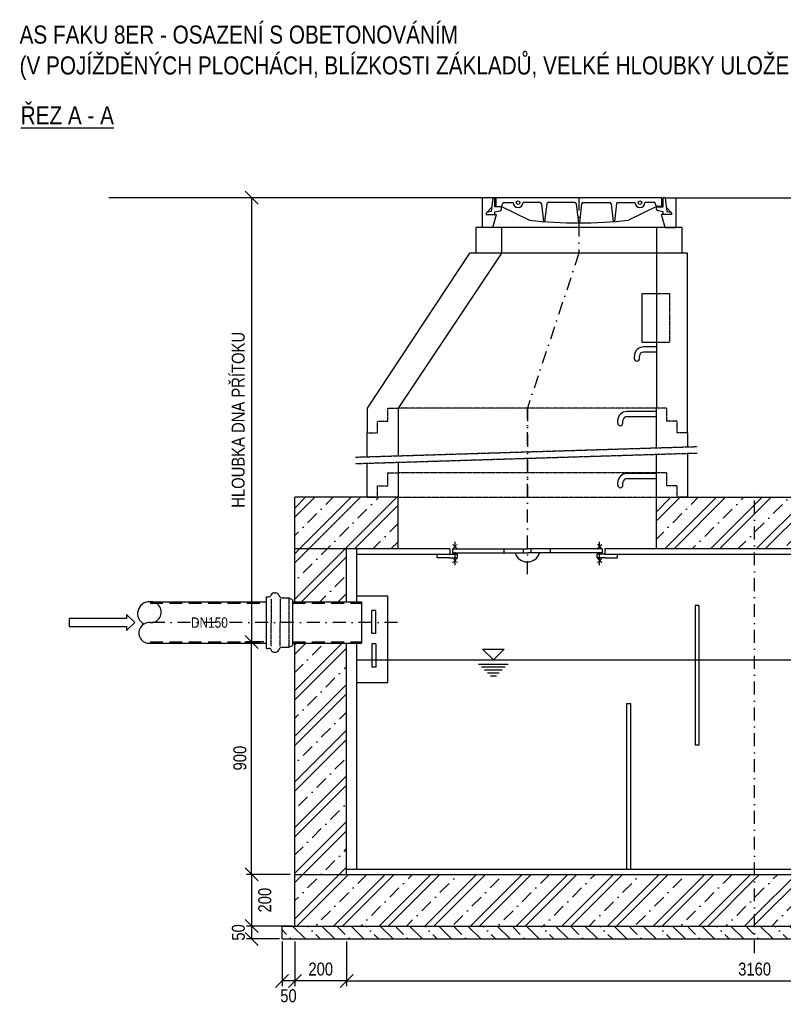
# Model space of a CAD drawing. Header units: millimetres. Extents: x 1 to 417021, y 3 to 99846.
# Tile 26 of 53: x 316454 to 319410, y 96034 to 99846. Entities that reach past the tile are written whole.
import ezdxf
from ezdxf.enums import TextEntityAlignment as Align

# ---------------------------------------------------------------- set-up
doc = ezdxf.new("R2010")
doc.units = ezdxf.units.MM
doc.linetypes.add('DASHDOT', pattern=[1, 0.5, -0.25, 0, -0.25])
doc.linetypes.add('DASHED', pattern=[0.75, 0.5, -0.25])
doc.layers.get('Defpoints').update_dxf_attribs({"color": 6, "lineweight": 5})
for name, color, linetype in [('AS-Koty', 4, 'Continuous'), ('AS-Nevid', 241, 'DASHED'), ('AS-Obrys', 7, 'Continuous'), ('AS-Osy', 4, 'DASHDOT'), ('AS-Srafy', 4, 'Continuous'), ('AS-Text', 7, 'Continuous')]:
    doc.layers.add(name, color=color, linetype=linetype)
doc.styles.add('ROMANS', font='ARIALN.TTF')
doc.styles.get("Standard").update_dxf_attribs({"font": 'arial.ttf'})
doc.dimstyles.new('K25', dxfattribs={"dimtxt": 50, "dimasz": 50, "dimexe": 20, "dimexo": 10, "dimgap": 20, "dimtad": 1, "dimdec": 0, "dimzin": 0, "dimtxsty": 'ROMANS', "dimblk": 'OBLIQUE', "dimcen": -40, "dimclrd": 4, "dimclre": 4, "dimclrt": 7, "dimadec": 0, "dimazin": 0, "dimtfac": 1, "dimtdec": 0, "dimtofl": 0, "dimtmove": 2, "dimatfit": 3, "dimldrblk": 'OBLIQUE', "dimfxl": 1, "dimtolj": 1, "dimarcsym": 0})
pattern_1 = [(45, (309878.48, 107815.45), (-88.3883, 88.3883), []), (45, (309913.84, 107815.45), (-88.3883, 88.3883), []), (45, (309984.55, 107815.45), (-53.033, 123.7437), [50, -25, 0, -25])]
pattern_2 = [(135, (309878.48, 107815.45), (-56.56854, -56.56854), []), (135, (309878.48, 107872.02), (-84.8528, -28.28427), [40, -20, 0, -20])]

# ---------------------------------------------------------------- blocks, each defined once
blk = doc.blocks.new('_Oblique')
at = {"color": 0, "linetype": 'ByBlock', "lineweight": -2}
blk.add_line((-0.5, -0.5), (0.5, 0.5), dxfattribs=at)
blk = doc.blocks.new('*D146')
at = {"layer": 'AS-Koty', "color": 4, "linetype": 'Continuous', "lineweight": -2, "transparency": 16777216}
for p, q in [((317325.7, 97436.9), (317371.8, 97436.9)), ((317351.8, 96536.9), (317351.8, 97436.9)), ((317501.2, 96536.9), (317331.8, 96536.9))]:
    blk.add_line(p, q, dxfattribs=at)
at = {"layer": 'Defpoints', "color": 0, "linetype": 'Continuous', "transparency": 16777216}
for p in [(317315.7, 97436.9), (317351.8, 97436.9), (317511.2, 96536.9)]:
    blk.add_point(p, dxfattribs=at)
at = {"layer": 'AS-Koty', "color": 4, "linetype": 'Continuous', "lineweight": -2, "transparency": 16777216, "xscale": 50, "yscale": 50, "zscale": 50}
for p, rotation in [((317351.8, 97436.9), 90), ((317351.8, 96536.9), 270)]:
    blk.add_blockref('_Oblique', p, dxfattribs=dict(at, rotation=rotation))
at = {"layer": 'AS-Koty', "color": 7, "linetype": 'Continuous', "transparency": 16777216, "insert": (317306.3, 96986.9), "char_height": 50, "attachment_point": 5, "rotation": 90, "style": 'ROMANS'}
blk.add_mtext('\\A1;900', dxfattribs=at)
blk = doc.blocks.new('ACTRIX_1')
at = {"color": 7, "linetype": 'Continuous', "ltscale": 25.4}
for p, q in [((28.75, 3.12), (0, 3.12)), ((35, 0), (28.75, 6.25)), ((28.75, 6.25), (28.75, 3.12)), ((28.75, -6.25), (35, 0)), ((0, -3.12), (28.75, -3.12)), ((28.75, -3.12), (28.75, -6.25))]:
    blk.add_line(p, q, dxfattribs=at)
at = {"layer": 'AS-Text', "linetype": 'Continuous', "ltscale": 25.4, "flags": 128}
blk.add_lwpolyline([(-15.67, -3.12), (28.75, -3.12), (28.75, -6.25), (35, 0), (28.75, 6.25), (28.75, 3.12), (-15.67, 3.12)], close=True, dxfattribs=at)
at = {"flags": 1}
blk.add_attdef('Text', (0, 0), '', height=0.125, dxfattribs=at)
blk = doc.blocks.new('*D147')
at = {"layer": 'AS-Koty', "color": 4, "linetype": 'Continuous', "lineweight": -2, "transparency": 16777216}
for p, q in [((317719.3, 96276.9), (317719.3, 96104.3)), ((320879.3, 96276.9), (320879.3, 96104.3)), ((317719.3, 96124.3), (320879.3, 96124.3))]:
    blk.add_line(p, q, dxfattribs=at)
at = {"layer": 'Defpoints', "color": 0, "linetype": 'Continuous', "transparency": 16777216}
for p in [(317719.3, 96286.9), (320879.3, 96286.9), (320879.3, 96124.3)]:
    blk.add_point(p, dxfattribs=at)
at = {"layer": 'AS-Koty', "color": 4, "linetype": 'Continuous', "lineweight": -2, "transparency": 16777216, "xscale": 50, "yscale": 50, "zscale": 50, "rotation": 180}
blk.add_blockref('_Oblique', (317719.3, 96124.3), dxfattribs=at)
at = {"layer": 'AS-Koty', "color": 4, "linetype": 'Continuous', "lineweight": -2, "transparency": 16777216, "xscale": 50, "yscale": 50, "zscale": 50}
blk.add_blockref('_Oblique', (320879.3, 96124.3), dxfattribs=at)
at = {"layer": 'AS-Koty', "color": 7, "linetype": 'Continuous', "transparency": 16777216, "insert": (319299.3, 96169.8), "char_height": 50, "attachment_point": 5, "style": 'ROMANS'}
blk.add_mtext('\\A1;3160', dxfattribs=at)
blk = doc.blocks.new('*D133')
at = {"layer": 'AS-Koty', "color": 4, "lineweight": -2, "transparency": 16777216}
for p, q in [((317519.3, 96276.9), (317519.3, 96104.3)), ((317719.3, 96276.9), (317719.3, 96104.3)), ((317719.3, 96124.3), (317519.3, 96124.3))]:
    blk.add_line(p, q, dxfattribs=at)
at = {"layer": 'Defpoints', "color": 0, "transparency": 16777216}
for p in [(317519.3, 96286.9), (317719.3, 96286.9), (317519.3, 96124.3)]:
    blk.add_point(p, dxfattribs=at)
at = {"layer": 'AS-Koty', "color": 4, "lineweight": -2, "transparency": 16777216, "xscale": 50, "yscale": 50, "zscale": 50, "rotation": 180}
blk.add_blockref('_Oblique', (317519.3, 96124.3), dxfattribs=at)
at = {"layer": 'AS-Koty', "color": 4, "lineweight": -2, "transparency": 16777216, "xscale": 50, "yscale": 50, "zscale": 50}
blk.add_blockref('_Oblique', (317719.3, 96124.3), dxfattribs=at)
at = {"layer": 'AS-Koty', "color": 7, "transparency": 16777216, "insert": (317619.3, 96169.8), "char_height": 50, "attachment_point": 5, "style": 'ROMANS'}
blk.add_mtext('\\A1;200', dxfattribs=at)
blk = doc.blocks.new('*D156')
at = {"layer": 'AS-Koty', "color": 4, "lineweight": -2, "transparency": 16777216}
for p, q in [((317469.3, 96276.9), (317469.3, 96104.3)), ((317519.3, 96276.9), (317519.3, 96104.3)), ((317519.3, 96124.3), (317469.3, 96124.3))]:
    blk.add_line(p, q, dxfattribs=at)
at = {"layer": 'Defpoints', "color": 0, "transparency": 16777216}
for p in [(317469.3, 96286.9), (317519.3, 96286.9), (317469.3, 96124.3)]:
    blk.add_point(p, dxfattribs=at)
at = {"layer": 'AS-Koty', "color": 4, "lineweight": -2, "transparency": 16777216, "xscale": 50, "yscale": 50, "zscale": 50, "rotation": 180}
blk.add_blockref('_Oblique', (317469.3, 96124.3), dxfattribs=at)
at = {"layer": 'AS-Koty', "color": 4, "lineweight": -2, "transparency": 16777216, "xscale": 50, "yscale": 50, "zscale": 50}
blk.add_blockref('_Oblique', (317519.3, 96124.3), dxfattribs=at)
at = {"layer": 'AS-Koty', "color": 7, "transparency": 16777216, "insert": (317494.3, 96066.5), "char_height": 50, "attachment_point": 5, "style": 'ROMANS'}
blk.add_mtext('\\A1;50', dxfattribs=at)
blk = doc.blocks.new('*D157')
at = {"layer": 'AS-Koty', "color": 4, "lineweight": -2, "transparency": 16777216}
for p, q in [((317501.2, 96536.9), (317331.8, 96536.9)), ((317351.8, 96536.9), (317351.8, 96336.9)), ((317509.3, 96336.9), (317331.8, 96336.9))]:
    blk.add_line(p, q, dxfattribs=at)
at = {"layer": 'Defpoints', "color": 0, "transparency": 16777216}
for p in [(317511.2, 96536.9), (317351.8, 96336.9), (317519.3, 96336.9)]:
    blk.add_point(p, dxfattribs=at)
at = {"layer": 'AS-Koty', "color": 4, "lineweight": -2, "transparency": 16777216, "xscale": 50, "yscale": 50, "zscale": 50}
for p, rotation in [((317351.8, 96536.9), 90), ((317351.8, 96336.9), 270)]:
    blk.add_blockref('_Oblique', p, dxfattribs=dict(at, rotation=rotation))
at = {"layer": 'AS-Koty', "color": 7, "transparency": 16777216, "insert": (317402.8, 96436.9), "char_height": 50, "attachment_point": 5, "rotation": 90, "style": 'ROMANS'}
blk.add_mtext('\\A1;200', dxfattribs=at)
blk = doc.blocks.new('*D158')
at = {"layer": 'AS-Koty', "color": 4, "lineweight": -2, "transparency": 16777216}
for p, q in [((317509.3, 96336.9), (317331.8, 96336.9)), ((317351.8, 96336.9), (317351.8, 96286.9)), ((317459.3, 96286.9), (317331.8, 96286.9))]:
    blk.add_line(p, q, dxfattribs=at)
at = {"layer": 'Defpoints', "color": 0, "transparency": 16777216}
for p in [(317519.3, 96336.9), (317351.8, 96286.9), (317469.3, 96286.9)]:
    blk.add_point(p, dxfattribs=at)
at = {"layer": 'AS-Koty', "color": 4, "lineweight": -2, "transparency": 16777216, "xscale": 50, "yscale": 50, "zscale": 50}
for p, rotation in [((317351.8, 96336.9), 90), ((317351.8, 96286.9), 270)]:
    blk.add_blockref('_Oblique', p, dxfattribs=dict(at, rotation=rotation))
at = {"layer": 'AS-Koty', "color": 7, "transparency": 16777216, "insert": (317300.4, 96311.9), "char_height": 50, "attachment_point": 5, "rotation": 90, "style": 'ROMANS'}
blk.add_mtext('\\A1;50', dxfattribs=at)
blk = doc.blocks.new('*D136')
at = {"layer": 'AS-Koty', "color": 4, "linetype": 'Continuous', "lineweight": -2, "transparency": 16777216}
for p, q in [((317523.6, 99156.9), (317331.8, 99156.9)), ((317351.8, 99156.9), (317351.8, 97436.9)), ((317399, 97436.9), (317331.8, 97436.9))]:
    blk.add_line(p, q, dxfattribs=at)
at = {"layer": 'Defpoints', "color": 0, "linetype": 'Continuous', "transparency": 16777216}
for p in [(317533.6, 99156.9), (317351.8, 97436.9), (317409, 97436.9)]:
    blk.add_point(p, dxfattribs=at)
at = {"layer": 'AS-Koty', "color": 4, "linetype": 'Continuous', "lineweight": -2, "transparency": 16777216, "xscale": 50, "yscale": 50, "zscale": 50}
for p, rotation in [((317351.8, 99156.9), 90), ((317351.8, 97436.9), 270)]:
    blk.add_blockref('_Oblique', p, dxfattribs=dict(at, rotation=rotation))
at = {"layer": 'AS-Koty', "color": 7, "linetype": 'Continuous', "transparency": 16777216, "insert": (317299.9, 98296.9), "char_height": 50, "attachment_point": 5, "rotation": 90, "style": 'ROMANS'}
blk.add_mtext('\\A1;HLOUBKA DNA PŘÍTOKU', dxfattribs=at)

msp = doc.modelspace()

# ---------------------------------------------------------------- hatches: boundary and pattern name
at = {"layer": 'AS-Srafy'}
h = msp.add_hatch(dxfattribs=at)
h.set_pattern_fill('ZELEZOBETON', color=256, scale=25, style=0)
h.set_pattern_definition(pattern_1)
h.paths.add_polyline_path([(317919.296, 97796.918), (317919.296, 97996.918), (317519.296, 97996.918), (317519.296, 97796.918), (317719.296, 97796.918)])
h.paths.add_polyline_path([(318919.296, 97996.918), (318919.296, 97796.918), (319679.296, 97796.918), (319679.296, 97996.918), (319679.296, 97996.918)])
h.paths.add_polyline_path([(321079.296, 97796.918), (321079.296, 97996.918), (320679.296, 97996.918), (320679.296, 97796.918), (320879.296, 97796.918)])
h = msp.add_hatch(dxfattribs=at)
h.set_pattern_fill('ZELEZOBETON', color=256, scale=25, style=0)
h.set_pattern_definition(pattern_1)
h.paths.add_polyline_path([(317719.296, 97796.918), (317519.296, 97796.918), (317519.296, 97592.265), (317719.296, 97592.265)])
h.paths.add_polyline_path([(317719.296, 97431.551), (317519.296, 97431.551), (317519.296, 96536.908), (317719.296, 96536.908)])
h.paths.add_polyline_path([(319299.296, 96336.908), (319299.296, 96536.908), (317519.296, 96536.908), (317519.296, 96336.908)])
h = msp.add_hatch(dxfattribs=at)
h.set_pattern_fill('ZELEZOBETON', color=256, scale=25, style=0)
h.set_pattern_definition(pattern_1)
h.paths.add_polyline_path([(319299.296, 96536.908), (319299.296, 96336.908), (321079.296, 96336.908), (321079.296, 96536.908)])
h.paths.add_polyline_path([(321079.296, 97356.204), (320879.296, 97356.204), (320879.296, 96536.908), (321079.296, 96536.908)])
h.paths.add_polyline_path([(321079.296, 97796.918), (320879.296, 97796.918), (320879.296, 97527.631), (321079.296, 97527.631)])
h = msp.add_hatch(dxfattribs=at)
h.set_pattern_fill('BETON-PROSTY', color=256, scale=20, angle=90, style=0)
h.set_pattern_definition(pattern_2)
h.paths.add_polyline_path([(319299.296, 96286.908), (319299.296, 96336.908), (317469.296, 96336.908), (317469.296, 96286.908)])
h = msp.add_hatch(dxfattribs=at)
h.set_pattern_fill('BETON-PROSTY', color=256, scale=20, angle=90, style=0)
h.set_pattern_definition(pattern_2)
h.paths.add_polyline_path([(319299.296, 96336.908), (319299.296, 96286.908), (321129.296, 96286.908), (321129.296, 96336.908)])

# ---------------------------------------------------------------- linework, layer by layer
msp.add_line((319039.296, 98941.918), (318195.259, 98941.918))
at = {"layer": 'AS-Nevid'}
for p, q in [((318919.296, 98785.851), (318970.194, 98785.851)), ((318970.194, 98785.851), (318970.194, 98595.757)), ((318970.194, 98595.757), (318919.296, 98595.757)), ((317879.296, 98341.918), (317919.296, 98341.918)), ((317879.296, 98291.918), (317879.296, 98341.918)), ((318919.296, 98341.918), (317919.296, 98341.918)), ((318959.296, 98341.918), (318919.296, 98341.918)), ((318959.296, 98291.918), (318959.296, 98341.918)), ((317839.296, 98246.918), (317839.296, 98291.918)), ((317839.296, 98291.918), (317879.296, 98291.918)), ((318999.296, 98291.918), (318959.296, 98291.918)), ((318999.296, 98246.918), (318999.296, 98291.918)), ((317799.296, 98246.918), (317839.296, 98246.918)), ((319039.296, 98246.918), (318999.296, 98246.918)), ((317753.546, 98152.513), (319076.407, 98193.376)), ((317754.318, 98127.525), (319077.179, 98168.388)), ((317879.296, 98091.918), (317919.296, 98091.918)), ((317879.296, 98041.918), (317879.296, 98091.918)), ((318919.296, 98091.918), (317919.296, 98091.918)), ((318959.296, 98091.918), (318919.296, 98091.918)), ((318959.296, 98041.918), (318959.296, 98091.918)), ((317839.296, 97996.918), (317839.296, 98041.918)), ((317839.296, 98041.918), (317879.296, 98041.918)), ((318999.296, 98041.918), (318959.296, 98041.918)), ((318999.296, 97996.918), (318999.296, 98041.918)), ((317799.296, 97996.918), (317839.296, 97996.918)), ((317919.296, 97996.918), (318919.296, 97996.918)), ((319039.296, 97996.918), (318999.296, 97996.918)), ((317427.489, 97603.65), (317427.489, 97511.908)), ((317461.604, 97603.65), (317461.604, 97511.908)), ((317495.417, 97607.414), (317495.417, 97416.403)), ((317427.489, 97420.166), (317427.489, 97511.908)), ((317461.604, 97420.166), (317461.604, 97511.908))]:
    msp.add_line(p, q, dxfattribs=at)
at = {"layer": 'AS-Nevid', "ltscale": 100}
for p, q in [((316958.18, 97586.908), (317408.977, 97586.908)), ((317509.831, 97586.908), (317777.153, 97586.908)), ((316958.18, 97436.908), (317408.977, 97436.908)), ((317509.831, 97436.908), (317777.153, 97436.908))]:
    msp.add_line(p, q, dxfattribs=at)
at = {"layer": 'AS-Obrys'}
for p, q in [((318794.296, 99156.918), (316799.166, 99156.918)), ((318244.296, 99156.918), (318244.296, 99041.918)), ((318285.341, 99156.918), (318244.296, 99156.918)), ((318285.341, 99156.918), (318279.508, 99103.277)), ((318285.341, 99156.918), (318293.993, 99156.918)), ((318293.993, 99121.178), (318293.993, 99156.918)), ((318939.6, 99156.918), (318298.993, 99156.918)), ((318298.993, 99123.038), (318298.993, 99156.918)), ((318318.992, 99123.038), (318325.722, 99137.833)), ((318325.722, 99137.833), (318364.308, 99137.833)), ((318468.489, 99137.833), (318402.479, 99137.833)), ((318473.461, 99133.361), (318481.83, 99064.625)), ((318494.668, 99133.361), (318486.264, 99064.3)), ((318603.417, 99137.833), (318499.64, 99137.833)), ((318608.389, 99133.361), (318617.301, 99059.516)), ((318629.596, 99133.361), (318620.684, 99059.516)), ((318634.568, 99137.833), (318738.345, 99137.833)), ((318743.317, 99133.361), (318751.722, 99064.294)), ((318764.524, 99133.361), (318756.154, 99064.619)), ((318769.496, 99137.833), (318836.113, 99137.833)), ((318912.871, 99137.833), (318874.285, 99137.833)), ((318919.601, 99123.038), (318912.871, 99137.833)), ((318939.6, 99123.038), (318939.6, 99156.918)), ((318953.251, 99156.918), (318944.6, 99156.918)), ((318944.6, 99121.178), (318944.6, 99156.918)), ((318953.251, 99156.918), (318959.084, 99103.277)), ((318953.251, 99156.918), (318994.296, 99156.918)), ((318994.296, 99156.918), (318994.296, 99041.918)), ((318994.296, 99156.918), (320004.296, 99156.918)), ((318259.6, 99091.918), (318299.773, 99091.918)), ((318281.424, 99120.896), (318259.992, 99097.088)), ((318279.508, 99103.277), (318265.266, 99100.67)), ((318285.341, 99041.918), (318299.773, 99091.918)), ((318309.404, 99121.606), (318293.993, 99121.178)), ((318293.993, 99102.554), (318313.159, 99106.003)), ((318293.993, 99091.918), (318293.993, 99102.554)), ((318298.993, 99123.038), (318318.992, 99123.038)), ((318314.44, 99122.142), (318311.657, 99122.142)), ((318313.159, 99106.003), (318316.92, 99108.15)), ((318318.992, 99123.038), (318427.201, 99069.516)), ((318319.44, 99112.492), (318319.44, 99117.142)), ((318919.601, 99123.038), (318810.867, 99069.516)), ((318919.152, 99112.492), (318919.152, 99117.142)), ((318939.6, 99123.038), (318919.601, 99123.038)), ((318925.434, 99106.003), (318921.673, 99108.15)), ((318924.152, 99122.142), (318926.935, 99122.142)), ((318944.6, 99102.554), (318925.434, 99106.003)), ((318929.188, 99121.606), (318944.6, 99121.178)), ((318953.251, 99041.918), (318938.819, 99091.918)), ((318978.993, 99091.918), (318938.819, 99091.918)), ((318944.6, 99091.918), (318944.6, 99102.554)), ((318957.168, 99120.896), (318978.601, 99097.088)), ((318959.084, 99103.277), (318973.327, 99100.67)), ((318919.296, 99041.918), (318319.296, 99041.918)), ((318863.647, 98785.851), (318919.296, 98785.851)), ((318863.647, 98595.757), (318863.647, 98785.851)), ((318919.296, 98595.757), (318863.647, 98595.757)), ((318919.296, 98579.052), (318868.651, 98579.052)), ((318919.296, 98559.052), (318868.651, 98559.052)), ((318833.651, 98534.052), (318833.651, 98544.052)), ((318853.444, 98534.052), (318853.651, 98544.052)), ((318919.296, 98329.052), (318804.296, 98329.052)), ((318769.296, 98284.052), (318769.296, 98294.052)), ((318789.089, 98284.052), (318789.296, 98294.052)), ((318919.296, 98309.052), (318804.296, 98309.052)), ((318919.503, 98089.052), (318804.503, 98089.052)), ((318919.503, 98069.052), (318804.503, 98069.052)), ((318769.503, 98044.052), (318769.503, 98054.052)), ((318789.296, 98044.052), (318789.503, 98054.052)), ((317519.296, 97796.918), (317519.296, 97996.918)), ((317919.296, 97796.918), (317919.296, 97996.918)), ((318919.296, 97796.918), (318919.296, 97996.918)), ((317409.304, 97611.95), (317416.951, 97611.95)), ((317409.304, 97411.866), (317409.304, 97611.95)), ((317438.238, 97626.584), (317445.108, 97626.584)), ((317469.59, 97607.414), (317495.417, 97607.414)), ((317495.417, 97607.414), (317509.831, 97600.301)), ((316958.18, 97592.265), (317409.304, 97592.265)), ((317509.831, 97600.301), (317509.831, 97600.301)), ((317509.831, 97600.301), (317509.831, 97423.515)), ((317509.831, 97592.265), (317777.48, 97592.265)), ((316958.18, 97431.551), (317409.304, 97431.551)), ((317469.59, 97416.403), (317495.417, 97416.403)), ((317495.417, 97416.403), (317509.831, 97423.515)), ((317509.831, 97431.551), (317777.48, 97431.551)), ((317509.831, 97423.515), (317509.831, 97423.515)), ((317409.304, 97411.866), (317409.304, 97411.866)), ((317409.304, 97411.866), (317416.951, 97411.866)), ((317438.238, 97397.232), (317445.108, 97397.232))]:
    msp.add_line(p, q, dxfattribs=at)
at = {"layer": 'AS-Obrys', "color": 3}
for p, q in [((318285.341, 99041.918), (318244.296, 99041.918)), ((318953.251, 99041.918), (318994.296, 99041.918))]:
    msp.add_line(p, q, dxfattribs=at)
at = {"layer": 'AS-Obrys', "color": 7, "linetype": 'Continuous'}
for p, q in [((317919.296, 97996.918), (317519.296, 97996.918)), ((318919.296, 97996.918), (319679.296, 97996.918)), ((317519.296, 97592.265), (317519.296, 97796.918)), ((317719.296, 97796.918), (317519.296, 97796.918)), ((317719.296, 97592.265), (317719.296, 97796.918)), ((318119.296, 97796.918), (317719.296, 97796.918)), ((317759.296, 97592.265), (317759.296, 97796.918)), ((318119.296, 97796.918), (318119.296, 97776.918)), ((318129.296, 97796.918), (318419.296, 97796.918)), ((318129.296, 97796.918), (318129.296, 97781.918)), ((318329.296, 97781.918), (318329.296, 97796.918)), ((318404.296, 97781.918), (318404.296, 97796.918)), ((318709.296, 97796.918), (318419.296, 97796.918)), ((318434.296, 97781.918), (318434.296, 97796.918)), ((318509.296, 97781.918), (318509.296, 97796.918)), ((318709.296, 97796.918), (318709.296, 97781.918)), ((319879.296, 97796.918), (318719.296, 97796.918)), ((318719.296, 97796.918), (318719.296, 97776.918)), ((317759.296, 97776.918), (318119.296, 97776.918)), ((318070.618, 97761.918), (318070.618, 97776.918)), ((318119.296, 97761.918), (318070.618, 97761.918)), ((318119.296, 97776.918), (318149.296, 97776.918)), ((318119.296, 97761.918), (318149.296, 97761.918)), ((318129.296, 97781.918), (318419.296, 97781.918)), ((318149.296, 97761.918), (318149.296, 97776.918)), ((318709.296, 97781.918), (318419.296, 97781.918)), ((318719.296, 97776.918), (318689.296, 97776.918)), ((318689.296, 97761.918), (318689.296, 97776.918)), ((318719.296, 97761.918), (318689.296, 97761.918)), ((318719.296, 97776.918), (319879.296, 97776.918)), ((318719.296, 97761.918), (318767.974, 97761.918)), ((318767.974, 97761.918), (318767.974, 97776.918)), ((317759.296, 97615.677), (317879.297, 97615.677)), ((317879.297, 97280.367), (317879.297, 97615.677)), ((317777.48, 97592.265), (317777.48, 97431.551)), ((319068.593, 97578.19), (319068.593, 97036.908)), ((319083.593, 97578.19), (319068.593, 97578.19)), ((319083.593, 97578.19), (319083.593, 97036.908)), ((317832.866, 97558.969), (317816.994, 97558.969)), ((317816.994, 97468.968), (317816.994, 97558.969)), ((317832.866, 97468.968), (317832.866, 97558.969)), ((317832.866, 97468.968), (317816.994, 97468.968)), ((317519.296, 96536.908), (317519.296, 97431.908)), ((317719.296, 96536.908), (317719.296, 97431.908)), ((317759.296, 96556.908), (317759.296, 97431.908)), ((317832.866, 97428.968), (317816.994, 97428.968)), ((317816.994, 97428.968), (317816.994, 97338.968)), ((317832.866, 97428.968), (317832.866, 97338.968)), ((318246.234, 97408.518), (318287.834, 97366.918)), ((318246.234, 97408.518), (318329.434, 97408.518)), ((318287.834, 97366.918), (318329.434, 97408.518)), ((317832.866, 97338.968), (317816.994, 97338.968)), ((317759.296, 97280.367), (317879.297, 97280.367)), ((318803.593, 97198.19), (318803.593, 96556.908)), ((318803.593, 97198.19), (318818.593, 97198.19)), ((318818.593, 97198.19), (318818.593, 96556.908)), ((319083.593, 97036.908), (319068.593, 97036.908)), ((317519.296, 96536.908), (321079.296, 96536.908)), ((317519.296, 96336.908), (317519.296, 96536.908)), ((317719.296, 96556.908), (320879.296, 96556.908)), ((317469.296, 96336.908), (321129.296, 96336.908)), ((317469.296, 96286.908), (317469.296, 96336.908)), ((317469.296, 96286.908), (321129.296, 96286.908))]:
    msp.add_line(p, q, dxfattribs=at)
at = {"layer": 'AS-Obrys', "linetype": 'Continuous'}
for p, q in [((317759.296, 97366.918), (320821.439, 97366.918)), ((318230.634, 97351.318), (318345.034, 97351.318)), ((318242.074, 97339.878), (318333.594, 97339.878)), ((318253.514, 97328.438), (318322.154, 97328.438)), ((318264.954, 97316.998), (318310.714, 97316.998)), ((318276.394, 97305.558), (318299.274, 97305.558)), ((318287.834, 97294.118), (318287.834, 97294.118))]:
    msp.add_line(p, q, dxfattribs=at)
at = {"layer": 'AS-Obrys', "color": 3}
for points in [[(318319.296, 99041.918), (318219.296, 99041.918), (318219.296, 98941.918), (318195.259, 98941.918), (317799.296, 98341.918), (317799.296, 98246.918)], [(318319.296, 99041.918), (318319.296, 98941.918), (317919.296, 98341.918), (317919.296, 98341.918)], [(318919.296, 99041.918), (318919.296, 98341.918)], [(319039.296, 98246.918), (319039.296, 98941.918), (319019.296, 98941.918), (319019.296, 99041.918), (318919.296, 99041.918)], [(317919.296, 98341.918), (317919.296, 98157.633)], [(318919.296, 98188.523), (318919.296, 98341.918)], [(317799.296, 98153.927), (317799.296, 98246.918)], [(319039.296, 98246.918), (319039.296, 98192.229)], [(318919.296, 97996.918), (318919.296, 98163.511)], [(319039.296, 98167.218), (319039.296, 97996.918)], [(317799.296, 97996.918), (317799.296, 98128.915)], [(317919.296, 98132.621), (317919.296, 97996.918)]]:
    msp.add_lwpolyline(points, dxfattribs=at)
at = {"layer": 'AS-Obrys'}
for centre in [(318383.394, 99137.833), (318855.199, 99137.833)]:
    msp.add_circle(centre, 6.972, dxfattribs=at)
for centre, radius, start, end in [((318383.394, 99137.833), 19.086, 180, 0), ((318468.489, 99132.833), 5, 6.067531, 90), ((318499.64, 99132.833), 5, 90, 173.932469), ((318603.417, 99132.833), 5, 6.067531, 90), ((318634.568, 99132.833), 5, 90, 173.932469), ((318738.345, 99132.833), 5, 6.067531, 90), ((318769.496, 99132.833), 5, 90, 173.932469), ((318855.199, 99137.833), 19.086, 180, 0), ((318265.916, 99094.04), 6.662, 95.596517, 198.565603), ((318311.657, 99117.142), 5, 90, 116.77714), ((318314.44, 99117.142), 5, 0, 90), ((318314.44, 99112.492), 5, 299.724611, 0), ((318924.152, 99117.142), 5, 90, 180), ((318924.152, 99112.492), 5, 180, 240.275389), ((318926.935, 99117.142), 5, 63.22286, 90), ((318972.677, 99094.04), 6.662, 341.434397, 84.403483), ((318619.034, 100904.504), 1844.988, 264.031884, 275.968116), ((318868.651, 98544.052), 35, 90, 180), ((318868.651, 98544.052), 15, 90, 180), ((318843.444, 98534.052), 10, 180, 0), ((318843.444, 98534.052), 10, 180, 0), ((318843.444, 98534.052), 10, 180, 0), ((318804.296, 98294.052), 35, 90, 180), ((318804.296, 98294.052), 15, 90, 180), ((318779.089, 98284.052), 10, 180, 0), ((318779.089, 98284.052), 10, 180, 0), ((318779.089, 98284.052), 10, 180, 0), ((318804.503, 98054.052), 35, 90, 180), ((318804.503, 98054.052), 15, 90, 180), ((318779.296, 98044.052), 10, 180, 0), ((318779.296, 98044.052), 10, 180, 0), ((317416.951, 97624.807), 12.857, 270, 313.368447), ((317439.61, 97612.51), 14.141, 95.567854, 167.956101), ((317443.736, 97612.51), 14.141, 15.705638, 84.432146), ((317469.59, 97620.271), 12.857, 197.811936, 270), ((316955.712, 97546.828), 45.506, 86.890356, 242.763216), ((316961.404, 97552.088), 40.308, 265.41194, 94.58806), ((316955.431, 97471.73), 40.273, 86.086461, 273.913539), ((317469.59, 97403.546), 12.857, 90, 162.188064), ((317416.951, 97399.009), 12.857, 46.631553, 90), ((317439.61, 97411.306), 14.141, 192.043899, 264.432146), ((317443.736, 97411.306), 14.141, 275.567854, 344.294362)]:
    msp.add_arc(centre, radius, start, end, dxfattribs=at)
at = {"layer": 'AS-Obrys', "color": 7, "linetype": 'Continuous'}
msp.add_arc((318419.296, 97796.918), 50, 197.457062, 342.542938, dxfattribs=at)
at = {"layer": 'AS-Osy', "linetype": 'DASHDOT', "ltscale": 100}
for p, q in [((318619.296, 99156.918), (318619.296, 98941.918)), ((318619.296, 98941.918), (318419.296, 98341.918)), ((318419.296, 97699.213), (318419.296, 98341.918)), ((318419.296, 98341.918), (318419.296, 97996.918)), ((319299.296, 96232.255), (319299.296, 98031.338)), ((318139.416, 97734.555), (318139.416, 97805.553)), ((318699.177, 97734.555), (318699.177, 97805.553)), ((317916.044, 97511.908), (316958.18, 97511.908))]:
    msp.add_line(p, q, dxfattribs=at)
at = {"layer": 'AS-Osy', "linetype": 'DASHDOT'}
for p, q in [((318130.416, 97796.933), (318148.416, 97814.933)), ((318148.416, 97796.933), (318130.416, 97814.933)), ((318139.416, 97805.933), (318139.416, 97823.933)), ((318690.177, 97796.933), (318708.177, 97814.933)), ((318708.177, 97796.933), (318690.177, 97814.933)), ((318699.177, 97805.933), (318699.177, 97823.933)), ((318130.416, 97743.555), (318148.416, 97761.555)), ((318148.416, 97743.555), (318130.416, 97761.555)), ((318708.177, 97743.555), (318690.177, 97761.555)), ((318690.177, 97743.555), (318708.177, 97761.555))]:
    msp.add_line(p, q, dxfattribs=at)

# ---------------------------------------------------------------- block references
at = {"color": 7, "linetype": 'Continuous', "ltscale": 25.4, "xscale": 5, "yscale": 5, "zscale": 5}
msp.add_blockref('ACTRIX_1', (316724.004, 97511.908), dxfattribs=at)

# ---------------------------------------------------------------- texts
at = {"layer": 'AS-Text', "linetype": 'Continuous', "style": 'ROMANS'}
for s, p in [('AS FAKU 8ER - OSAZENÍ S OBETONOVÁNÍM', (316453.198, 99753.664)), ('(V POJÍŽDĚNÝCH PLOCHÁCH, BLÍZKOSTI ZÁKLADŮ, VELKÉ HLOUBKY ULOŽENÍ)', (316453.198, 99634.189)), ('%%uŘEZ A - A', (316457.709, 99440.982))]:
    msp.add_text(s, height=70, dxfattribs=at).set_placement(p)
msp.add_text('DN150', height=40, dxfattribs=at).set_placement((317188.223, 97511.908), align=Align.MIDDLE_CENTER)

# ---------------------------------------------------------------- dimensions: what is measured, and where the dimension line sits
at = {"layer": 'AS-Koty', "linetype": 'Continuous'}
dim = msp.add_linear_dim(base=(317351.835, 97436.908), p1=(317533.564, 99156.918), p2=(317408.977, 97436.908), angle=90, text='HLOUBKA DNA PŘÍTOKU', dimstyle='K25', dxfattribs=at)
dim.commit()
dim.dimension.update_dxf_attribs({"geometry": '*D136', "text_midpoint": (317299.929, 98296.913)})
dim = msp.add_linear_dim(base=(317351.835, 97436.908), p1=(317511.159, 96536.908), p2=(317315.706, 97436.908), angle=90, dimstyle='K25', dxfattribs=at)
dim.commit()
dim.dimension.update_dxf_attribs({"geometry": '*D146', "text_midpoint": (317306.307, 96986.908)})
at = {"layer": 'AS-Koty'}
for base, p1, p2, picture, middle in [((317351.835, 96336.908), (317511.159, 96536.908), (317519.296, 96336.908), '*D157', (317402.786, 96436.908)), ((317351.835, 96286.908), (317519.296, 96336.908), (317469.296, 96286.908), '*D158', (317300.406, 96311.908))]:
    dim = msp.add_linear_dim(base=base, p1=p1, p2=p2, angle=90, dimstyle='K25', dxfattribs=at)
    dim.commit()
    dim.dimension.update_dxf_attribs({"geometry": picture, "text_midpoint": middle, "dimtype": 160})
dim = msp.add_linear_dim(base=(317469.296, 96124.308), p1=(317519.296, 96286.908), p2=(317469.296, 96286.908), dimstyle='K25', dxfattribs=at)
dim.commit()
dim.dimension.update_dxf_attribs({"geometry": '*D156', "text_midpoint": (317494.296, 96066.509), "dimtype": 160})
dim = msp.add_linear_dim(base=(317519.296, 96124.308), p1=(317719.296, 96286.908), p2=(317519.296, 96286.908), dimstyle='K25', dxfattribs=at)
dim.commit()
dim.dimension.update_dxf_attribs({"geometry": '*D133', "text_midpoint": (317619.296, 96169.836)})
at = {"layer": 'AS-Koty', "linetype": 'Continuous'}
dim = msp.add_linear_dim(base=(320879.296, 96124.308), p1=(317719.296, 96286.908), p2=(320879.296, 96286.908), dimstyle='K25', dxfattribs=at)
dim.commit()
dim.dimension.update_dxf_attribs({"geometry": '*D147', "text_midpoint": (319299.296, 96169.836)})

doc.saveas('drawing.dxf')
